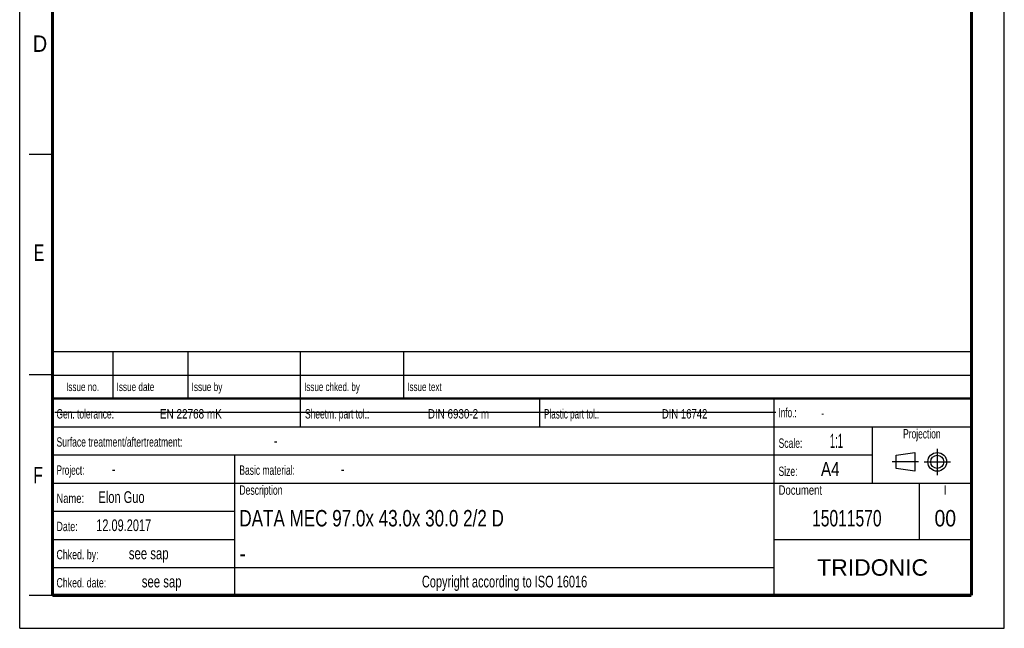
# Model space of a CAD drawing. Header units: millimetres. Extents: x 0 to 210, y 0 to 297.
# Tile 1 of 17: x 0 to 210, y 0 to 130. Entities that reach past the tile are written whole.
import ezdxf
from ezdxf.enums import TextEntityAlignment as Align

# ---------------------------------------------------------------- set-up
doc = ezdxf.new("R2010")
doc.units = ezdxf.units.MM
doc.header["$LTSCALE"] = 19.36
doc.linetypes.add('CENTER', pattern=[0.6, 0.375, -0.075, 0.075, -0.075])
doc.layers.get('0').update_dxf_attribs({"linetype": 'CONTINUOUS'})
doc.layers.add('DEFAULT_1', color=7, linetype='CENTER')
doc.layers.add('Z_NOTICE', color=7, linetype='CONTINUOUS')
doc.styles.get("Standard").update_dxf_attribs({"font": 'txt', "width": 0.7})
doc.styles.add('TEXTSTYLE_2', font='txt', dxfattribs={"width": 0.75})
doc.styles.add('TEXTSTYLE_4', font='arial.ttf')

# ---------------------------------------------------------------- blocks, each defined once
blk = doc.blocks.new('PROJEKTIONSMETHODE_BL0', base_point=(192.31, 35.47))
at = {"color": 2, "linetype": 'CONTINUOUS'}
for p, q in [((186.91, 36.87), (190.91, 37.47)), ((186.91, 34.07), (186.91, 36.87)), ((190.91, 37.47), (190.91, 33.47)), ((190.91, 33.47), (186.91, 34.07))]:
    blk.add_line(p, q, dxfattribs=at)
for radius in [2, 1.4]:
    blk.add_circle((195.71, 35.47), radius, dxfattribs=at)
at = {"layer": 'DEFAULT_1', "color": 2, "linetype": 'CENTER'}
for p, q in [((195.71, 38.27), (195.71, 32.67)), ((191.71, 35.47), (186.11, 35.47)), ((192.91, 35.47), (198.5, 35.47))]:
    blk.add_line(p, q, dxfattribs=at)

msp = doc.modelspace()

# ---------------------------------------------------------------- linework, layer by layer
at = {"color": 2, "linetype": 'CONTINUOUS'}
for p, q in [((0, 0), (0, 297)), ((210, 0), (210, 297)), ((7, 101), (2, 101)), ((6.91362, 48.96015), (6.91362, 58.96015)), ((6.91362, 58.96015), (202.91362, 58.96015)), ((19.91362, 48.96015), (19.91362, 58.96015)), ((35.91362, 48.96015), (35.91362, 58.96015)), ((59.91362, 48.96015), (59.91362, 58.96015)), ((81.91362, 48.96015), (81.91362, 58.96015)), ((202.91362, 48.96015), (202.91362, 58.96015)), ((7, 54), (2, 54)), ((6.91362, 53.96015), (202.91362, 53.96015)), ((6.91355, 6.96013), (6.91355, 48.96013)), ((6.91355, 48.96013), (202.91355, 48.96013)), ((6.91362, 48.96015), (202.91362, 48.96015)), ((59.91355, 42.96013), (59.91355, 48.96013)), ((110.91355, 42.96013), (110.91355, 48.96013)), ((160.91355, 6.96013), (160.91355, 48.96013)), ((202.91355, 6.96013), (202.91355, 48.96013)), ((6.91355, 42.96013), (202.91355, 42.96013)), ((181.91355, 30.96013), (181.91355, 42.96013)), ((6.91355, 36.96013), (181.91355, 36.96013)), ((45.91355, 6.96013), (45.91355, 36.96013)), ((6.91355, 30.96013), (202.91355, 30.96013)), ((191.91355, 18.96013), (191.91355, 30.96013)), ((6.91355, 24.96013), (45.91355, 24.96013)), ((6.91355, 18.96013), (45.91355, 18.96013)), ((160.91355, 18.96013), (202.91355, 18.96013)), ((6.91355, 12.96013), (160.91355, 12.96013)), ((7, 7), (2, 7)), ((6.91355, 6.96013), (202.91355, 6.96013)), ((0, 0), (210, 0))]:
    msp.add_line(p, q, dxfattribs=at)
at = {"color": 7, "linetype": 'CONTINUOUS'}
msp.add_line((7.46812, 46.04239), (161.26812, 46.04239), dxfattribs=at)
for points, const_width in [([(7, 7), (7, 290)], 0.7), ([(203, 7), (203, 290)], 0.7), ([(7, 49), (203, 49)], 0.5), ([(7, 7), (203, 7)], 0.7)]:
    msp.add_lwpolyline(points, dxfattribs=dict(at, const_width=const_width))

# ---------------------------------------------------------------- block references
at = {"color": 2, "linetype": 'CONTINUOUS'}
msp.add_blockref('PROJEKTIONSMETHODE_BL0', (192.30508, 35.46975), dxfattribs=at)

# ---------------------------------------------------------------- texts
at = {"color": 5, "linetype": 'CONTINUOUS', "style": 'TEXTSTYLE_2'}
for s, width, p in [('D', 0.904762, (2.80729, 122.85717)), ('E', 0.714286, (3.00245, 78.30247)), ('F', 0.714286, (2.92219, 30.89704))]:
    msp.add_text(s, height=3.5, dxfattribs=dict(at, width=width)).set_placement(p)
at = {"layer": 'Z_NOTICE', "color": 5, "linetype": 'CONTINUOUS', "style": 'TEXTSTYLE_2'}
for s, height, width, p in [('Issue date ', 1.8, 0.725108, (20.66362, 50.56015)), ('Issue by ', 1.8, 0.732804, (36.66362, 50.56015)), ('Issue chked. by', 1.8, 0.711111, (60.66362, 50.56015)), ('Issue text ', 1.8, 0.712121, (82.66362, 50.56015)), ('Gen. tolerance:', 2, 0.669841, (7.85105, 44.71013)), ('EN 22768 mK', 2, 0.792208, (29.91057, 44.71013)), ('Sheetm. part tol.:', 2, 0.67328, (60.85105, 44.71013)), ('DIN 6930-2 m', 2, 0.78373, (87.05343, 44.71013)), ('Plastic part tol.:', 2, 0.642857, (111.85105, 44.71013)), ('DIN 16742', 2, 0.759259, (136.95819, 44.71013)), ('Info.: ', 2, 0.64966, (161.85105, 44.96013)), ('Surface treatment/aftertreatment: ', 2, 0.681373, (7.85105, 38.71013)), ('Scale:  ', 2, 0.684524, (161.85105, 38.46013)), ('1:1', 3, 0.5, (172.80343, 38.46013)), ('-', 2.5, 0.714286, (54.18438, 38.71013)), ('Project: ', 2, 0.656085, (7.85105, 32.71013)), ('-', 2.5, 0.714286, (19.66057, 32.71013)), ('Basic material: ', 2, 0.675595, (46.85105, 32.71013)), ('-', 2.5, 0.714286, (68.47009, 32.71013)), ('Size: ', 2, 0.678571, (161.85105, 32.46013)), (' A4', 3, 0.809524, (169.9939, 32.46013)), ('Elon Guo', 2.5, 0.705357, (16.80343, 26.71013)), ('Description', 2, 0.688312, (46.85105, 28.46013)), ('Document', 2, 0.761905, (161.85105, 28.46013)), ('Name: ', 2, 0.746032, (7.85105, 26.71013)), ('12.09.2017', 2.5, 0.7, (16.32724, 20.71013)), ('Date: ', 2, 0.706349, (7.85105, 20.71013)), ('Chked. by: ', 2, 0.701299, (7.85105, 14.71013)), ('see sap', 2.5, 0.72449, (23.27962, 14.71013)), ('Chked. date: ', 2, 0.699634, (7.85105, 8.71013)), ('see sap', 2.5, 0.72449, (26.04152, 8.71013))]:
    msp.add_text(s, height=height, dxfattribs=dict(at, width=width)).set_placement(p)
for s, height, width, p in [('Issue no.', 1.8, 0.719577, (13.41362, 50.56015)), ('Projection', 2, 0.671429, (192.41355, 40.46013)), ('I', 2, 0.833333, (197.41355, 28.46013)), ('Copyright according to ISO 16016', 2.5, 0.700149, (103.41355, 8.71013))]:
    msp.add_text(s, height=height, dxfattribs=dict(at, width=width)).set_placement(p, align=Align.CENTER)
at = {"layer": 'Z_NOTICE', "color": 5, "linetype": 'CONTINUOUS', "width": 0.714286}
msp.add_text('-', height=1.8, dxfattribs=at).set_placement((170.94628, 44.96013))
at = {"layer": 'Z_NOTICE', "color": 7, "linetype": 'CONTINUOUS', "style": 'TEXTSTYLE_2'}
for s, width, p in [('DATA MEC 97.0x 43.0x 30.0 2/2 D', 0.777266, (46.85105, 21.71013)), ('-', 0.904762, (46.85105, 14.21013))]:
    msp.add_text(s, height=3.5, dxfattribs=dict(at, width=width)).set_placement(p)
for s, width, p in [('15011570', 0.71131, (176.41355, 21.71013)), ('00', 0.880952, (197.41355, 21.71013))]:
    msp.add_text(s, height=3.5, dxfattribs=dict(at, width=width)).set_placement(p, align=Align.CENTER)
at = {"layer": 'Z_NOTICE', "color": 5, "linetype": 'CONTINUOUS', "style": 'TEXTSTYLE_4'}
msp.add_text('TRIDONIC', height=3.5, dxfattribs=at).set_placement((181.91355, 11.21013), align=Align.CENTER)

doc.saveas('drawing.dxf')
